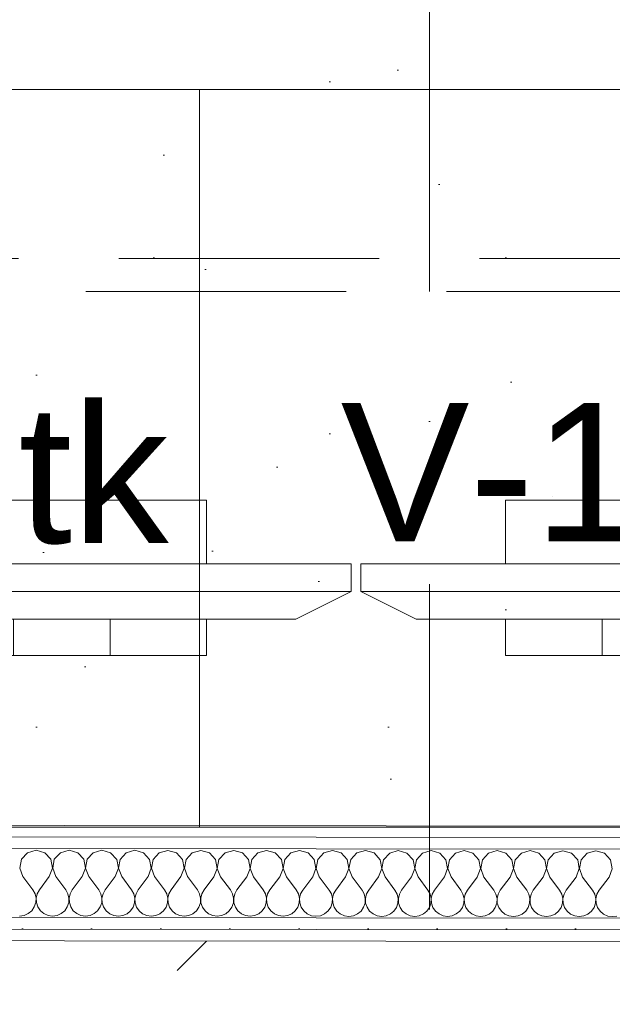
# Model space of a CAD drawing. Header units: millimetres. Extents: x -2532 to 181134, y -4151 to 53885.
# Tile 159 of 165: x 30147 to 30790, y 4118 to 5186. Entities that reach past the tile are written whole.
import ezdxf
from ezdxf.enums import TextEntityAlignment as Align

# ---------------------------------------------------------------- set-up
doc = ezdxf.new("R2010")
doc.units = ezdxf.units.MM
doc.header["$MEASUREMENT"] = 0
for name, pattern in [('Dot & Dashed', [670.277762, 352.777767, -176.388884, 0, -141.111112]), ('Hidden Line', [391.222223, 282.222223, -109]), ('Wipeout_Contour', [1000, 0, -1000])]:
    doc.linetypes.add(name, pattern=pattern)
for name, color, linetype in [('AR - Mööbel', 7, 'Continuous'), ('AR - Teljed', 7, 'Continuous'), ('New_AR - Seinad SS.ol', 7, 'Continuous'), ('New_SA - ripplaed', 7, 'Continuous'), ('SA - tähistused - valgustus', 7, 'Continuous'), ('SA - valgustid', 7, 'Continuous'), ('Tsoonid - Neto', 7, 'Continuous')]:
    doc.layers.add(name, color=color, linetype=linetype)
for name, color, linetype, lineweight in [('AR - Mööbel_Pen_No__4', 8, 'Continuous', 13), ('AR - Teljed_Pen_No__4', 8, 'Continuous', 13), ('ARCHICAD Zone Stamps_Pen_No__6', 7, 'Continuous', 5), ('New_AR - Seinad SS.ol_Pen_No__207', 5, 'Continuous', 13), ('New_SA - ripplaed_Pen_No__207', 5, 'Continuous', 9), ('SA - tähistused - valgustus_Pen_No__105', 30, 'Continuous', 5), ('SA - valgustid_Pen_No__105', 30, 'Continuous', 5)]:
    doc.layers.add(name, color=color, linetype=linetype, lineweight=lineweight)
doc.styles.add('GENERATED_STYLE_1', font='txt')
doc.styles.add('GENERATED_STYLE_2', font='txt')
doc.styles.add('GENERATED_STYLE_3', font='txt')
doc.dimstyles.new('GENERATED_STYLE__2', dxfattribs={"dimtxt": 150, "dimasz": 76, "dimexe": 0.18, "dimexo": 0.0625, "dimgap": 0.09, "dimtad": 1, "dimtih": 1, "dimtoh": 1, "dimdec": 0, "dimzin": 0, "dimdsep": 46, "dimtxsty": 'GENERATED_STYLE_3', "dimblk": 'ARROWHEAD_2', "dimblk1": 'ARROWHEAD_2', "dimblk2": 'ARROWHEAD_2', "dimcen": 0.09, "dimse1": 1, "dimse2": 1, "dimclrd": 256, "dimclre": 256, "dimclrt": 256, "dimadec": 0, "dimazin": 0, "dimtfac": 1, "dimtdec": 4, "dimtmove": 0, "dimatfit": 3, "dimfxl": 0, "dimtolj": 1, "dimtzin": 0, "dimarcsym": 0})
doc.dimstyles.new('GENERATED_STYLE__3', dxfattribs={"dimtxt": 150, "dimasz": 76, "dimexe": 0.18, "dimexo": 0.0625, "dimgap": 0.09, "dimtad": 1, "dimdec": 0, "dimzin": 0, "dimdsep": 46, "dimtxsty": 'GENERATED_STYLE_3', "dimblk": 'ARROWHEAD_2', "dimblk1": 'ARROWHEAD_2', "dimblk2": 'ARROWHEAD_2', "dimcen": 0.09, "dimse1": 1, "dimse2": 1, "dimclrd": 256, "dimclre": 256, "dimclrt": 256, "dimadec": 0, "dimazin": 0, "dimtfac": 1, "dimtdec": 4, "dimtmove": 2, "dimatfit": 3, "dimfxl": 0, "dimtolj": 1, "dimtzin": 0, "dimarcsym": 0})
pattern_1 = [(0, (0, 0), (0, 75), [0, -75])]

# ---------------------------------------------------------------- blocks, each defined once
blk = doc.blocks.new('Turvatöötaja_139_47_1', base_point=(32889.1, 5824.3))
at = {"layer": 'ARCHICAD Zone Stamps_Pen_No__6', "insert": (29580.9, 5522.4), "char_height": 200, "attachment_point": 1, "style": 'GENERATED_STYLE_1'}
blk.add_mtext('\\A1;{\\pql;\\pt0,600;\\fArial Baltic|b0|i0|c186|p34;9,8\\fArial Baltic|b0|i0|c186|p34;\\A1{\\H.66x;\\S^  ;}\\fArial Baltic|b0|i0|c186|p34;\\fArial Baltic|b0|i0|c186|p34;\\A1{\\H.66x;\\S^  ;}}', dxfattribs=at)
at = {"layer": 'ARCHICAD Zone Stamps_Pen_No__6'}
for tag, style, p in [('DUMMY_849', 'GENERATED_STYLE_1', (31093.1, 6196.7)), ('ROOM_NAME', 'GENERATED_STYLE_1', (29580.9, 6151)), ('DUMMY_850', 'GENERATED_STYLE_2', (30036.2, 5882.4)), ('ROOM_NUMBER', 'GENERATED_STYLE_2', (29580.9, 5836.7)), ('DUMMY_851', 'GENERATED_STYLE_1', (29580.9, 5568.1))]:
    blk.add_attdef(tag, text='', height=200, dxfattribs=dict(at, style=style)).set_placement(p, align=Align.TOP_LEFT)
blk = doc.blocks.new('Slab_30_1', base_point=(29845.2, 1165.7))
at = {"layer": 'New_SA - ripplaed_Pen_No__207', "linetype": 'Continuous'}
h = blk.add_hatch(dxfattribs=at)
h.set_pattern_fill('Dot___Dashed_hõre_0001', color=256, style=0, pattern_type=2)
h.set_pattern_definition([(45, (0, 0), (-707.107, 707.107), [750, -250, 0, -250]), (45, (88.4, 795.5), (-707.107, 707.107), [750, -250, 0, -250])])
h.paths.add_polyline_path([(29845.2, 1165.7), (31938.8, 1166.3), (31938.8, 4185.3), (29846.8, 4187.4)])
at = {"layer": 'New_SA - ripplaed_Pen_No__207', "linetype": 'Continuous', "flags": 128}
blk.add_lwpolyline([(29845.2, 1165.7), (31938.8, 1166.3), (31938.8, 4185.3), (29846.8, 4187.4)], close=True, dxfattribs=at)
blk = doc.blocks.new('Slab_59_1', base_point=(31938.9, 4310.3))
at = {"layer": 'New_SA - ripplaed_Pen_No__207', "linetype": 'Continuous'}
h = blk.add_hatch(dxfattribs=at)
h.set_pattern_fill('Carpet_0001', color=256, style=0, pattern_type=2)
h.set_pattern_definition([(45, (0, 600), (-190.9188, 190.9188), [0, -180, 0, -270]), (110, (600, 600), (253.717, 92.3454), [0, -132, 0, -228])])
h.paths.add_polyline_path([(31938.9, 4310.3), (31939, 7675.3), (31146.3, 7675.3), (31147.6, 7230.3), (28849.3, 7225.2), (28841.3, 6425.2), (28671.3, 6424.9), (28650.1, 4312.4), (29846.9, 4312.4)])
at = {"layer": 'New_SA - ripplaed_Pen_No__207', "linetype": 'Continuous', "flags": 128}
blk.add_lwpolyline([(31938.9, 4310.3), (31939, 7675.3), (31146.3, 7675.3), (31147.6, 7230.3), (28849.3, 7225.2), (28841.3, 6425.2), (28671.3, 6424.9), (28650.1, 4312.4), (29846.9, 4312.4)], close=True, dxfattribs=at)
blk = doc.blocks.new('*X736')
at = {"layer": 'New_AR - Seinad SS.ol_Pen_No__207', "linetype": 'Continuous'}
for p, q in [((30155.5, 4282.6), (30148.9, 4275.4)), ((30164.9, 4285.3), (30155.5, 4282.6)), ((30174.3, 4282.6), (30164.9, 4285.3)), ((30180.9, 4275.4), (30174.3, 4282.6)), ((30191.2, 4282.6), (30184.6, 4275.4)), ((30200.6, 4285.2), (30191.2, 4282.6)), ((30210, 4282.6), (30200.6, 4285.2)), ((30216.6, 4275.4), (30210, 4282.6)), ((30226.9, 4282.6), (30220.3, 4275.4)), ((30236.3, 4285.2), (30226.9, 4282.6)), ((30245.7, 4282.5), (30236.3, 4285.2)), ((30252.3, 4275.3), (30245.7, 4282.5)), ((30262.6, 4282.5), (30256.1, 4275.3)), ((30272, 4285.2), (30262.6, 4282.5)), ((30281.4, 4282.5), (30272, 4285.2)), ((30288, 4275.3), (30281.4, 4282.5)), ((30298.4, 4282.5), (30291.8, 4275.3)), ((30307.7, 4285.1), (30298.4, 4282.5)), ((30317.1, 4282.5), (30307.7, 4285.1)), ((30323.7, 4275.3), (30317.1, 4282.5)), ((30334.1, 4282.5), (30327.5, 4275.3)), ((30343.5, 4285.1), (30334.1, 4282.5)), ((30352.8, 4282.4), (30343.5, 4285.1)), ((30359.4, 4275.2), (30352.8, 4282.4)), ((30369.8, 4282.4), (30363.2, 4275.2)), ((30379.2, 4285.1), (30369.8, 4282.4)), ((30388.6, 4282.4), (30379.2, 4285.1)), ((30395.1, 4275.2), (30388.6, 4282.4)), ((30405.5, 4282.4), (30398.9, 4275.2)), ((30414.9, 4285), (30405.5, 4282.4)), ((30424.3, 4282.4), (30414.9, 4285)), ((30430.9, 4275.2), (30424.3, 4282.4)), ((30441.2, 4282.3), (30434.6, 4275.2)), ((30450.6, 4285), (30441.2, 4282.3)), ((30460, 4282.3), (30450.6, 4285)), ((30466.6, 4275.1), (30460, 4282.3)), ((30476.9, 4282.3), (30470.3, 4275.1)), ((30486.3, 4285), (30476.9, 4282.3)), ((30495.7, 4282.3), (30486.3, 4285)), ((30502.3, 4275.1), (30495.7, 4282.3)), ((30512.6, 4282.3), (30506.1, 4275.1)), ((30522, 4284.9), (30512.6, 4282.3)), ((30531.4, 4282.3), (30522, 4284.9)), ((30538, 4275), (30531.4, 4282.3)), ((30548.4, 4282.2), (30541.8, 4275)), ((30557.7, 4284.9), (30548.4, 4282.2)), ((30567.1, 4282.2), (30557.7, 4284.9)), ((30573.7, 4275), (30567.1, 4282.2)), ((30584.1, 4282.2), (30577.5, 4275)), ((30593.5, 4284.9), (30584.1, 4282.2)), ((30602.8, 4282.2), (30593.5, 4284.9)), ((30609.4, 4275), (30602.8, 4282.2)), ((30619.8, 4282.2), (30613.2, 4275)), ((30629.2, 4284.8), (30619.8, 4282.2)), ((30638.6, 4282.2), (30629.2, 4284.8)), ((30645.1, 4274.9), (30638.6, 4282.2)), ((30655.5, 4282.1), (30648.9, 4274.9)), ((30664.9, 4284.8), (30655.5, 4282.1)), ((30674.3, 4282.1), (30664.9, 4284.8)), ((30680.9, 4274.9), (30674.3, 4282.1)), ((30691.2, 4282.1), (30684.6, 4274.9)), ((30700.6, 4284.8), (30691.2, 4282.1)), ((30710, 4282.1), (30700.6, 4284.8)), ((30716.6, 4274.9), (30710, 4282.1)), ((30726.9, 4282.1), (30720.3, 4274.9)), ((30736.3, 4284.7), (30726.9, 4282.1)), ((30745.7, 4282.1), (30736.3, 4284.7)), ((30752.3, 4274.8), (30745.7, 4282.1)), ((30762.6, 4282), (30756.1, 4274.8)), ((30772, 4284.7), (30762.6, 4282)), ((30781.4, 4282), (30772, 4284.7)), ((30788, 4274.8), (30781.4, 4282)), ((30148.9, 4275.4), (30147.1, 4265.8)), ((30182.7, 4265.8), (30180.9, 4275.4)), ((30184.6, 4275.4), (30182.8, 4265.8)), ((30218.4, 4265.8), (30216.6, 4275.4)), ((30220.3, 4275.4), (30218.5, 4265.8)), ((30254.1, 4265.7), (30252.3, 4275.3)), ((30256.1, 4275.3), (30254.2, 4265.7)), ((30289.8, 4265.7), (30288, 4275.3)), ((30291.8, 4275.3), (30289.9, 4265.7)), ((30325.5, 4265.7), (30323.7, 4275.3)), ((30327.5, 4275.3), (30325.7, 4265.7)), ((30361.2, 4265.6), (30359.4, 4275.2)), ((30363.2, 4275.2), (30361.4, 4265.6)), ((30396.9, 4265.6), (30395.1, 4275.2)), ((30398.9, 4275.2), (30397.1, 4265.6)), ((30432.7, 4265.6), (30430.9, 4275.2)), ((30434.6, 4275.2), (30432.8, 4265.6)), ((30468.4, 4265.5), (30466.6, 4275.1)), ((30470.3, 4275.1), (30468.5, 4265.5)), ((30504.1, 4265.5), (30502.3, 4275.1)), ((30506.1, 4275.1), (30504.2, 4265.5)), ((30539.8, 4265.5), (30538, 4275)), ((30541.8, 4275), (30539.9, 4265.5)), ((30575.5, 4265.4), (30573.7, 4275)), ((30577.5, 4275), (30575.7, 4265.4)), ((30611.2, 4265.4), (30609.4, 4275)), ((30613.2, 4275), (30611.4, 4265.4)), ((30646.9, 4265.4), (30645.1, 4274.9)), ((30648.9, 4274.9), (30647.1, 4265.4)), ((30682.7, 4265.3), (30680.9, 4274.9)), ((30684.6, 4274.9), (30682.8, 4265.3)), ((30718.4, 4265.3), (30716.6, 4274.9)), ((30720.3, 4274.9), (30718.5, 4265.3)), ((30754.1, 4265.3), (30752.3, 4274.8)), ((30756.1, 4274.8), (30754.2, 4265.3)), ((30789.8, 4265.2), (30788, 4274.8)), ((30147.1, 4265.8), (30150.6, 4256.7)), ((30179.1, 4256.7), (30182.7, 4265.8)), ((30182.8, 4265.8), (30186.3, 4256.7)), ((30214.9, 4256.7), (30218.4, 4265.8)), ((30218.5, 4265.8), (30222, 4256.7)), ((30250.6, 4256.6), (30254.1, 4265.7)), ((30254.2, 4265.7), (30257.7, 4256.6)), ((30286.3, 4256.6), (30289.8, 4265.7)), ((30289.9, 4265.7), (30293.4, 4256.6)), ((30322, 4256.6), (30325.5, 4265.7)), ((30325.7, 4265.7), (30329.1, 4256.6)), ((30357.7, 4256.5), (30361.2, 4265.6)), ((30361.4, 4265.6), (30364.9, 4256.5)), ((30393.4, 4256.5), (30396.9, 4265.6)), ((30397.1, 4265.6), (30400.6, 4256.5)), ((30429.1, 4256.5), (30432.7, 4265.6)), ((30432.8, 4265.6), (30436.3, 4256.4)), ((30464.9, 4256.4), (30468.4, 4265.5)), ((30468.5, 4265.5), (30472, 4256.4)), ((30500.6, 4256.4), (30504.1, 4265.5)), ((30504.2, 4265.5), (30507.7, 4256.4)), ((30536.3, 4256.4), (30539.8, 4265.5)), ((30539.9, 4265.5), (30543.4, 4256.3)), ((30572, 4256.3), (30575.5, 4265.4)), ((30575.7, 4265.4), (30579.1, 4256.3)), ((30607.7, 4256.3), (30611.2, 4265.4)), ((30611.4, 4265.4), (30614.9, 4256.3)), ((30643.4, 4256.2), (30646.9, 4265.4)), ((30647.1, 4265.4), (30650.6, 4256.2)), ((30679.1, 4256.2), (30682.7, 4265.3)), ((30682.8, 4265.3), (30686.3, 4256.2)), ((30714.9, 4256.2), (30718.4, 4265.3)), ((30718.5, 4265.3), (30722, 4256.2)), ((30750.6, 4256.1), (30754.1, 4265.3)), ((30754.2, 4265.3), (30757.7, 4256.1)), ((30786.3, 4256.1), (30789.8, 4265.2)), ((30150.6, 4256.7), (30161.3, 4242.4)), ((30179.1, 4256.7), (30168.4, 4242.4)), ((30186.3, 4256.7), (30197, 4242.4)), ((30214.9, 4256.7), (30204.1, 4242.4)), ((30222, 4256.7), (30232.7, 4242.4)), ((30250.6, 4256.6), (30239.8, 4242.4)), ((30257.7, 4256.6), (30268.4, 4242.3)), ((30286.3, 4256.6), (30275.6, 4242.3)), ((30293.4, 4256.6), (30304.1, 4242.3)), ((30322, 4256.6), (30311.3, 4242.3)), ((30329.1, 4256.6), (30339.8, 4242.3)), ((30357.7, 4256.5), (30347, 4242.2)), ((30364.9, 4256.5), (30375.6, 4242.2)), ((30393.4, 4256.5), (30382.7, 4242.2)), ((30400.6, 4256.5), (30411.3, 4242.2)), ((30429.1, 4256.5), (30418.4, 4242.2)), ((30436.3, 4256.4), (30447, 4242.2)), ((30464.9, 4256.4), (30454.1, 4242.1)), ((30472, 4256.4), (30482.7, 4242.1)), ((30500.6, 4256.4), (30489.8, 4242.1)), ((30507.7, 4256.4), (30518.4, 4242.1)), ((30536.3, 4256.4), (30525.6, 4242.1)), ((30543.4, 4256.3), (30554.1, 4242)), ((30572, 4256.3), (30561.3, 4242)), ((30579.1, 4256.3), (30589.8, 4242)), ((30607.7, 4256.3), (30597, 4242)), ((30614.9, 4256.3), (30625.6, 4242)), ((30643.4, 4256.2), (30632.7, 4242)), ((30650.6, 4256.2), (30661.3, 4241.9)), ((30679.1, 4256.2), (30668.4, 4241.9)), ((30686.3, 4256.2), (30697, 4241.9)), ((30714.9, 4256.2), (30704.1, 4241.9)), ((30722, 4256.2), (30732.7, 4241.9)), ((30750.6, 4256.1), (30739.8, 4241.9)), ((30757.7, 4256.1), (30768.4, 4241.8)), ((30786.3, 4256.1), (30775.6, 4241.8)), ((30163.7, 4238.1), (30161.3, 4242.4)), ((30168.4, 4242.4), (30166, 4238.1)), ((30199.4, 4238.1), (30197, 4242.4)), ((30204.1, 4242.4), (30201.7, 4238.1)), ((30235.1, 4238), (30232.7, 4242.4)), ((30239.8, 4242.4), (30237.5, 4238)), ((30270.8, 4238), (30268.4, 4242.3)), ((30275.6, 4242.3), (30273.2, 4238)), ((30306.5, 4238), (30304.1, 4242.3)), ((30311.3, 4242.3), (30308.9, 4238)), ((30342.2, 4237.9), (30339.8, 4242.3)), ((30347, 4242.2), (30344.6, 4237.9)), ((30377.9, 4237.9), (30375.6, 4242.2)), ((30382.7, 4242.2), (30380.3, 4237.9)), ((30413.7, 4237.9), (30411.3, 4242.2)), ((30418.4, 4242.2), (30416, 4237.9)), ((30449.4, 4237.8), (30447, 4242.2)), ((30454.1, 4242.1), (30451.7, 4237.8)), ((30485.1, 4237.8), (30482.7, 4242.1)), ((30489.8, 4242.1), (30487.5, 4237.8)), ((30520.8, 4237.8), (30518.4, 4242.1)), ((30525.6, 4242.1), (30523.2, 4237.8)), ((30556.5, 4237.7), (30554.1, 4242)), ((30561.3, 4242), (30558.9, 4237.7)), ((30592.2, 4237.7), (30589.8, 4242)), ((30597, 4242), (30594.6, 4237.7)), ((30627.9, 4237.7), (30625.6, 4242)), ((30632.7, 4242), (30630.3, 4237.7)), ((30663.7, 4237.6), (30661.3, 4241.9)), ((30668.4, 4241.9), (30666, 4237.6)), ((30699.4, 4237.6), (30697, 4241.9)), ((30704.1, 4241.9), (30701.7, 4237.6)), ((30735.1, 4237.6), (30732.7, 4241.9)), ((30739.8, 4241.9), (30737.5, 4237.6)), ((30770.8, 4237.5), (30768.4, 4241.8)), ((30775.6, 4241.8), (30773.2, 4237.5)), ((30164.8, 4233.3), (30163.7, 4238.1)), ((30164.5, 4228.4), (30164.8, 4233.3)), ((30166, 4238.1), (30164.9, 4233.3)), ((30164.9, 4233.3), (30165.1, 4228.4)), ((30200.5, 4233.3), (30199.4, 4238.1)), ((30200.2, 4228.4), (30200.5, 4233.3)), ((30201.7, 4238.1), (30200.6, 4233.3)), ((30200.6, 4233.3), (30200.9, 4228.4)), ((30236.2, 4233.2), (30235.1, 4238)), ((30236, 4228.3), (30236.2, 4233.2)), ((30237.5, 4238), (30236.3, 4233.2)), ((30236.3, 4233.2), (30236.6, 4228.3)), ((30271.9, 4233.2), (30270.8, 4238)), ((30271.7, 4228.3), (30271.9, 4233.2)), ((30273.2, 4238), (30272.1, 4233.2)), ((30272.1, 4233.2), (30272.3, 4228.3)), ((30307.6, 4233.2), (30306.5, 4238)), ((30307.4, 4228.3), (30307.6, 4233.2)), ((30308.9, 4238), (30307.8, 4233.2)), ((30307.8, 4233.2), (30308, 4228.3)), ((30343.3, 4233.1), (30342.2, 4237.9)), ((30343.1, 4228.2), (30343.3, 4233.1)), ((30344.6, 4237.9), (30343.5, 4233.1)), ((30343.5, 4233.1), (30343.7, 4228.2)), ((30379.1, 4233.1), (30377.9, 4237.9)), ((30378.8, 4228.2), (30379.1, 4233.1)), ((30380.3, 4237.9), (30379.2, 4233.1)), ((30379.2, 4233.1), (30379.4, 4228.2)), ((30414.8, 4233.1), (30413.7, 4237.9)), ((30414.5, 4228.2), (30414.8, 4233.1)), ((30416, 4237.9), (30414.9, 4233.1)), ((30414.9, 4233.1), (30415.1, 4228.2)), ((30450.5, 4233), (30449.4, 4237.8)), ((30450.2, 4228.1), (30450.5, 4233)), ((30451.7, 4237.8), (30450.6, 4233)), ((30450.6, 4233), (30450.9, 4228.1)), ((30486.2, 4233), (30485.1, 4237.8)), ((30486, 4228.1), (30486.2, 4233)), ((30487.5, 4237.8), (30486.3, 4233)), ((30486.3, 4233), (30486.6, 4228.1)), ((30521.9, 4233), (30520.8, 4237.8)), ((30521.7, 4228), (30521.9, 4233)), ((30523.2, 4237.8), (30522.1, 4233)), ((30522.1, 4233), (30522.3, 4228)), ((30557.6, 4232.9), (30556.5, 4237.7)), ((30557.4, 4228), (30557.6, 4232.9)), ((30558.9, 4237.7), (30557.8, 4232.9)), ((30557.8, 4232.9), (30558, 4228)), ((30593.3, 4232.9), (30592.2, 4237.7)), ((30593.1, 4228), (30593.3, 4232.9)), ((30594.6, 4237.7), (30593.5, 4232.9)), ((30593.5, 4232.9), (30593.7, 4228)), ((30629.1, 4232.9), (30627.9, 4237.7)), ((30628.8, 4227.9), (30629.1, 4232.9)), ((30630.3, 4237.7), (30629.2, 4232.9)), ((30629.2, 4232.9), (30629.4, 4227.9)), ((30664.8, 4232.8), (30663.7, 4237.6)), ((30664.5, 4227.9), (30664.8, 4232.8)), ((30666, 4237.6), (30664.9, 4232.8)), ((30664.9, 4232.8), (30665.1, 4227.9)), ((30700.5, 4232.8), (30699.4, 4237.6)), ((30700.2, 4227.9), (30700.5, 4232.8)), ((30701.7, 4237.6), (30700.6, 4232.8)), ((30700.6, 4232.8), (30700.9, 4227.9)), ((30736.2, 4232.8), (30735.1, 4237.6)), ((30736, 4227.8), (30736.2, 4232.8)), ((30737.5, 4237.6), (30736.3, 4232.8)), ((30736.3, 4232.8), (30736.6, 4227.8)), ((30771.9, 4232.7), (30770.8, 4237.5)), ((30771.7, 4227.8), (30771.9, 4232.7)), ((30773.2, 4237.5), (30772.1, 4232.7)), ((30772.1, 4232.7), (30772.3, 4227.8)), ((30156.4, 4216.5), (30160.2, 4219.7)), ((30160.2, 4219.7), (30162.9, 4223.7)), ((30162.9, 4223.7), (30164.5, 4228.4)), ((30165.1, 4228.4), (30166.7, 4223.7)), ((30166.7, 4223.7), (30169.5, 4219.7)), ((30169.5, 4219.7), (30173.3, 4216.5)), ((30192.1, 4216.5), (30195.9, 4219.6)), ((30195.9, 4219.6), (30198.7, 4223.7)), ((30198.7, 4223.7), (30200.2, 4228.4)), ((30200.9, 4228.4), (30202.4, 4223.7)), ((30202.4, 4223.7), (30205.2, 4219.6)), ((30205.2, 4219.6), (30209, 4216.5)), ((30227.8, 4216.5), (30231.6, 4219.6)), ((30231.6, 4219.6), (30234.4, 4223.7)), ((30234.4, 4223.7), (30236, 4228.3)), ((30236.6, 4228.3), (30238.1, 4223.7)), ((30238.1, 4223.7), (30240.9, 4219.6)), ((30240.9, 4219.6), (30244.7, 4216.4)), ((30263.5, 4216.4), (30267.3, 4219.6)), ((30267.3, 4219.6), (30270.1, 4223.6)), ((30270.1, 4223.6), (30271.7, 4228.3)), ((30272.3, 4228.3), (30273.9, 4223.6)), ((30273.9, 4223.6), (30276.6, 4219.6)), ((30276.6, 4219.6), (30280.4, 4216.4)), ((30299.2, 4216.4), (30303, 4219.5)), ((30303, 4219.5), (30305.8, 4223.6)), ((30305.8, 4223.6), (30307.4, 4228.3)), ((30308, 4228.3), (30309.6, 4223.6)), ((30309.6, 4223.6), (30312.4, 4219.5)), ((30312.4, 4219.5), (30316.1, 4216.4)), ((30334.9, 4216.4), (30338.7, 4219.5)), ((30338.7, 4219.5), (30341.5, 4223.6)), ((30341.5, 4223.6), (30343.1, 4228.2)), ((30343.7, 4228.2), (30345.3, 4223.6)), ((30345.3, 4223.6), (30348.1, 4219.5)), ((30348.1, 4219.5), (30351.9, 4216.3)), ((30370.6, 4216.3), (30374.4, 4219.5)), ((30374.4, 4219.5), (30377.2, 4223.5)), ((30377.2, 4223.5), (30378.8, 4228.2)), ((30379.4, 4228.2), (30381, 4223.5)), ((30381, 4223.5), (30383.8, 4219.5)), ((30383.8, 4219.5), (30387.6, 4216.3)), ((30406.4, 4216.3), (30410.2, 4219.4)), ((30410.2, 4219.4), (30412.9, 4223.5)), ((30412.9, 4223.5), (30414.5, 4228.2)), ((30415.1, 4228.2), (30416.7, 4223.5)), ((30416.7, 4223.5), (30419.5, 4219.4)), ((30419.5, 4219.4), (30423.3, 4216.3)), ((30442.1, 4216.3), (30445.9, 4219.4)), ((30445.9, 4219.4), (30448.7, 4223.5)), ((30448.7, 4223.5), (30450.2, 4228.1)), ((30450.9, 4228.1), (30452.4, 4223.4)), ((30452.4, 4223.4), (30455.2, 4219.4)), ((30455.2, 4219.4), (30459, 4216.2)), ((30477.8, 4216.2), (30481.6, 4219.4)), ((30481.6, 4219.4), (30484.4, 4223.4)), ((30484.4, 4223.4), (30486, 4228.1)), ((30486.6, 4228.1), (30488.1, 4223.4)), ((30488.1, 4223.4), (30490.9, 4219.3)), ((30490.9, 4219.3), (30494.7, 4216.2)), ((30513.5, 4216.2), (30517.3, 4219.3)), ((30517.3, 4219.3), (30520.1, 4223.4)), ((30520.1, 4223.4), (30521.7, 4228)), ((30522.3, 4228), (30523.9, 4223.4)), ((30523.9, 4223.4), (30526.6, 4219.3)), ((30526.6, 4219.3), (30530.4, 4216.2)), ((30549.2, 4216.1), (30553, 4219.3)), ((30553, 4219.3), (30555.8, 4223.3)), ((30555.8, 4223.3), (30557.4, 4228)), ((30558, 4228), (30559.6, 4223.3)), ((30559.6, 4223.3), (30562.4, 4219.3)), ((30562.4, 4219.3), (30566.1, 4216.1)), ((30584.9, 4216.1), (30588.7, 4219.3)), ((30588.7, 4219.3), (30591.5, 4223.3)), ((30591.5, 4223.3), (30593.1, 4228)), ((30593.7, 4228), (30595.3, 4223.3)), ((30595.3, 4223.3), (30598.1, 4219.2)), ((30598.1, 4219.2), (30601.9, 4216.1)), ((30620.6, 4216.1), (30624.4, 4219.2)), ((30624.4, 4219.2), (30627.2, 4223.3)), ((30627.2, 4223.3), (30628.8, 4227.9)), ((30629.4, 4227.9), (30631, 4223.3)), ((30631, 4223.3), (30633.8, 4219.2)), ((30633.8, 4219.2), (30637.6, 4216.1)), ((30656.4, 4216), (30660.2, 4219.2)), ((30660.2, 4219.2), (30662.9, 4223.2)), ((30662.9, 4223.2), (30664.5, 4227.9)), ((30665.1, 4227.9), (30666.7, 4223.2)), ((30666.7, 4223.2), (30669.5, 4219.2)), ((30669.5, 4219.2), (30673.3, 4216)), ((30692.1, 4216), (30695.9, 4219.1)), ((30695.9, 4219.1), (30698.7, 4223.2)), ((30698.7, 4223.2), (30700.2, 4227.9)), ((30700.9, 4227.9), (30702.4, 4223.2)), ((30702.4, 4223.2), (30705.2, 4219.1)), ((30705.2, 4219.1), (30709, 4216)), ((30727.8, 4216), (30731.6, 4219.1)), ((30731.6, 4219.1), (30734.4, 4223.2)), ((30734.4, 4223.2), (30736, 4227.8)), ((30736.6, 4227.8), (30738.1, 4223.2)), ((30738.1, 4223.2), (30740.9, 4219.1)), ((30740.9, 4219.1), (30744.7, 4216)), ((30763.5, 4215.9), (30767.3, 4219.1)), ((30767.3, 4219.1), (30770.1, 4223.1)), ((30770.1, 4223.1), (30771.7, 4227.8)), ((30772.3, 4227.8), (30773.9, 4223.1)), ((30773.9, 4223.1), (30776.6, 4219.1)), ((30776.6, 4219.1), (30780.4, 4215.9)), ((30147, 4213.9), (30151.8, 4214.5)), ((30151.8, 4214.5), (30156.4, 4216.5)), ((30173.3, 4216.5), (30177.8, 4214.5)), ((30177.8, 4214.5), (30182.7, 4213.8)), ((30182.7, 4213.8), (30187.6, 4214.5)), ((30187.6, 4214.5), (30192.1, 4216.5)), ((30209, 4216.5), (30213.5, 4214.5)), ((30213.5, 4214.5), (30218.4, 4213.8)), ((30218.4, 4213.8), (30223.3, 4214.5)), ((30223.3, 4214.5), (30227.8, 4216.5)), ((30244.7, 4216.4), (30249.2, 4214.5)), ((30249.2, 4214.5), (30254.1, 4213.8)), ((30254.1, 4213.8), (30259, 4214.4)), ((30259, 4214.4), (30263.5, 4216.4)), ((30280.4, 4216.4), (30284.9, 4214.4)), ((30284.9, 4214.4), (30289.8, 4213.7)), ((30289.8, 4213.7), (30294.7, 4214.4)), ((30294.7, 4214.4), (30299.2, 4216.4)), ((30316.1, 4216.4), (30320.7, 4214.4)), ((30320.7, 4214.4), (30325.5, 4213.7)), ((30325.5, 4213.7), (30330.4, 4214.4)), ((30330.4, 4214.4), (30334.9, 4216.4)), ((30351.9, 4216.3), (30356.4, 4214.3)), ((30356.4, 4214.3), (30361.2, 4213.7)), ((30361.2, 4213.7), (30366.1, 4214.3)), ((30366.1, 4214.3), (30370.6, 4216.3)), ((30387.6, 4216.3), (30392.1, 4214.3)), ((30392.1, 4214.3), (30397, 4213.6)), ((30397, 4213.6), (30401.8, 4214.3)), ((30401.8, 4214.3), (30406.4, 4216.3)), ((30423.3, 4216.3), (30427.8, 4214.3)), ((30427.8, 4214.3), (30432.7, 4213.6)), ((30432.7, 4213.6), (30437.6, 4214.3)), ((30437.6, 4214.3), (30442.1, 4216.3)), ((30459, 4216.2), (30463.5, 4214.2)), ((30463.5, 4214.2), (30468.4, 4213.6)), ((30468.4, 4213.6), (30473.3, 4214.2)), ((30473.3, 4214.2), (30477.8, 4216.2)), ((30494.7, 4216.2), (30499.2, 4214.2)), ((30499.2, 4214.2), (30504.1, 4213.5)), ((30504.1, 4213.5), (30509, 4214.2)), ((30509, 4214.2), (30513.5, 4216.2)), ((30530.4, 4216.2), (30534.9, 4214.2)), ((30534.9, 4214.2), (30539.8, 4213.5)), ((30539.8, 4213.5), (30544.7, 4214.2)), ((30544.7, 4214.2), (30549.2, 4216.1)), ((30566.1, 4216.1), (30570.7, 4214.1)), ((30570.7, 4214.1), (30575.5, 4213.5)), ((30575.5, 4213.5), (30580.4, 4214.1)), ((30580.4, 4214.1), (30584.9, 4216.1)), ((30601.9, 4216.1), (30606.4, 4214.1)), ((30606.4, 4214.1), (30611.2, 4213.4)), ((30611.2, 4213.4), (30616.1, 4214.1)), ((30616.1, 4214.1), (30620.6, 4216.1)), ((30637.6, 4216.1), (30642.1, 4214.1)), ((30642.1, 4214.1), (30647, 4213.4)), ((30647, 4213.4), (30651.8, 4214.1)), ((30651.8, 4214.1), (30656.4, 4216)), ((30673.3, 4216), (30677.8, 4214)), ((30677.8, 4214), (30682.7, 4213.4)), ((30682.7, 4213.4), (30687.6, 4214)), ((30687.6, 4214), (30692.1, 4216)), ((30709, 4216), (30713.5, 4214)), ((30713.5, 4214), (30718.4, 4213.3)), ((30718.4, 4213.3), (30723.3, 4214)), ((30723.3, 4214), (30727.8, 4216)), ((30744.7, 4216), (30749.2, 4214)), ((30749.2, 4214), (30754.1, 4213.3)), ((30754.1, 4213.3), (30759, 4214)), ((30759, 4214), (30763.5, 4215.9)), ((30780.4, 4215.9), (30784.9, 4213.9)), ((30784.9, 4213.9), (30789.8, 4213.2)), ((30789.8, 4213.2), (30794.7, 4213.9))]:
    blk.add_line(p, q, dxfattribs=at)
blk = doc.blocks.new('Wall_168_1', base_point=(29846.9, 4312.4))
at = {"linetype": 'Wipeout_Contour', "ltscale": 124766.846408}
blk.add_wipeout([(31938.8, 4310.3), (29846.9, 4312.4), (29846.9, 4299.9), (31938.8, 4297.8)], dxfattribs=at).dxf.layer = 'New_AR - Seinad SS.ol'
at = {"layer": 'New_AR - Seinad SS.ol_Pen_No__207', "linetype": 'Continuous'}
h = blk.add_hatch(dxfattribs=at)
h.set_pattern_fill('Gypsum_0001', color=256, style=0, pattern_type=2)
h.set_pattern_definition(pattern_1)
h.paths.add_polyline_path([(31938.8, 4310.3), (29846.9, 4312.4), (29846.9, 4299.9), (31938.8, 4297.8)])
at = {"layer": 'New_AR - Seinad SS.ol_Pen_No__207', "linetype": 'Continuous', "flags": 128}
blk.add_lwpolyline([(31938.8, 4310.3), (29846.9, 4312.4)], dxfattribs=at)
at = {"linetype": 'Wipeout_Contour', "ltscale": 124759.899455}
blk.add_wipeout([(31938.8, 4297.8), (29846.9, 4299.9), (29846.9, 4287.4), (31938.8, 4285.3)], dxfattribs=at).dxf.layer = 'New_AR - Seinad SS.ol'
at = {"layer": 'New_AR - Seinad SS.ol_Pen_No__207', "linetype": 'Continuous'}
h = blk.add_hatch(dxfattribs=at)
h.set_pattern_fill('Gypsum_0001', color=256, style=0, pattern_type=2)
h.set_pattern_definition(pattern_1)
h.paths.add_polyline_path([(31938.8, 4297.8), (29846.9, 4299.9), (29846.9, 4287.4), (31938.8, 4285.3)])
blk.add_line((31938.8, 4297.8), (29846.9, 4299.9), dxfattribs=at)
at = {"linetype": 'Wipeout_Contour', "ltscale": 124735.824889}
blk.add_wipeout([(31938.8, 4285.3), (29846.9, 4287.4), (29846.8, 4212.4), (31938.7, 4210.3)], dxfattribs=at).dxf.layer = 'New_AR - Seinad SS.ol'
at = {"layer": 'New_AR - Seinad SS.ol_Pen_No__207', "linetype": 'Continuous'}
blk.add_line((31938.8, 4285.3), (29846.9, 4287.4), dxfattribs=at)
at = {"layer": 'New_AR - Seinad SS.ol'}
blk.add_blockref('*X736', (0, 0), dxfattribs=at)
at = {"linetype": 'Wipeout_Contour', "ltscale": 124711.821811}
blk.add_wipeout([(31938.7, 4210.3), (29846.8, 4212.4), (29846.8, 4199.9), (31938.7, 4197.8)], dxfattribs=at).dxf.layer = 'New_AR - Seinad SS.ol'
at = {"layer": 'New_AR - Seinad SS.ol_Pen_No__207', "linetype": 'Continuous'}
h = blk.add_hatch(dxfattribs=at)
h.set_pattern_fill('Gypsum_0001', color=256, style=0, pattern_type=2)
h.set_pattern_definition(pattern_1)
h.paths.add_polyline_path([(31938.7, 4210.3), (29846.8, 4212.4), (29846.8, 4199.9), (31938.7, 4197.8)])
blk.add_line((31938.7, 4210.3), (29846.8, 4212.4), dxfattribs=at)
at = {"linetype": 'Wipeout_Contour', "ltscale": 124705.032335}
blk.add_wipeout([(31938.7, 4197.8), (29846.8, 4199.9), (29846.8, 4187.4), (31938.7, 4185.3)], dxfattribs=at).dxf.layer = 'New_AR - Seinad SS.ol'
at = {"layer": 'New_AR - Seinad SS.ol_Pen_No__207', "linetype": 'Continuous'}
h = blk.add_hatch(dxfattribs=at)
h.set_pattern_fill('Gypsum_0001', color=256, style=0, pattern_type=2)
h.set_pattern_definition(pattern_1)
h.paths.add_polyline_path([(31938.7, 4197.8), (29846.8, 4199.9), (29846.8, 4187.4), (31938.7, 4185.3)])
blk.add_line((31938.7, 4197.8), (29846.8, 4199.9), dxfattribs=at)
at = {"layer": 'New_AR - Seinad SS.ol_Pen_No__207', "linetype": 'Continuous', "flags": 128}
blk.add_lwpolyline([(29846.8, 4187.4), (31938.7, 4185.3)], dxfattribs=at)
blk = doc.blocks.new('Standard grid marker_8')
at = {"layer": 'AR - Teljed_Pen_No__4', "linetype": 'Dot & Dashed'}
blk.add_line((1000, 0), (40415.7, 0), dxfattribs=at)
at = {"layer": 'AR - Teljed_Pen_No__4', "style": 'GENERATED_STYLE_1'}
for tag, p in [('AC_MarkerText_1_0', (-300, 12.2)), ('AC_MarkerText_1_1', (41715.7, 12.2))]:
    blk.add_attdef(tag, text='', height=250, rotation=270, dxfattribs=at).set_placement(p, align=Align.MIDDLE_CENTER)
blk = doc.blocks.new('Office Desk Rect 22')
at = {"layer": 'AR - Mööbel_Pen_No__4', "linetype": 'Continuous'}
for p, q in [((1400, 800), (0, 800)), ((0, 800), (0, 0)), ((1400, 0), (1400, 800)), ((0, 0), (1400, 0))]:
    blk.add_line(p, q, dxfattribs=at)
blk = doc.blocks.new('Monitor (LCD) 22_3')
at = {"layer": 'AR - Mööbel_Pen_No__4', "linetype": 'Continuous'}
for p, q in [((470.8, 168.3), (156.9, 168.3)), ((156.9, 168.3), (156.9, 129.1)), ((261.6, 129.1), (261.6, 168.3)), ((366.2, 129.1), (366.2, 168.3)), ((470.8, 129.1), (470.8, 168.3)), ((0, 99.1), (60, 129.1)), ((60, 129.1), (567.7, 129.1)), ((156.9, 129.1), (470.8, 129.1)), ((627.7, 99.1), (567.7, 129.1)), ((627.7, 99.1), (0, 99.1)), ((0, 99.1), (0, 69.1)), ((627.7, 69.1), (627.7, 99.1)), ((0, 69.1), (627.7, 69.1)), ((470.8, 69.1), (156.9, 69.1)), ((156.9, 69.1), (156.9, 0)), ((470.8, 0), (470.8, 69.1)), ((156.9, 0), (470.8, 0))]:
    blk.add_line(p, q, dxfattribs=at)
blk = doc.blocks.new('Beam_326_1', base_point=(29454.4, 4909))
at = {"layer": 'SA - valgustid_Pen_No__105', "linetype": 'Hidden Line'}
for p, q in [((29472.3, 4926.9), (31319.6, 4926.9)), ((29436.5, 4891.1), (31355.4, 4891.1))]:
    blk.add_line(p, q, dxfattribs=at)
blk = doc.blocks.new('*D2103')
at = {"layer": 'SA - tähistused - valgustus_Pen_No__105', "linetype": 'Continuous'}
for p, q in [((31681.8, 4187.4), (31681.8, 4236.3)), ((31731.8, 4158.5), (31631.8, 4216.2)), ((31756.8, 4187.4), (31606.8, 4187.4)), ((31681.8, 2487.1), (31681.8, 4187.4)), ((31631.8, 2515.9), (31731.8, 2458.2)), ((31756.8, 2487.1), (31606.8, 2487.1))]:
    blk.add_line(p, q, dxfattribs=at)
at = {"layer": 'SA - tähistused - valgustus_Pen_No__105', "insert": (31651.8, 2673.2), "char_height": 150, "attachment_point": 7, "rotation": 90, "style": 'GENERATED_STYLE_3'}
blk.add_mtext('\\A1;{\\pql;\\fArial|b0|i0|c0|p34;1\xa0700}', dxfattribs=at)
blk = doc.blocks.new('ARROWHEAD_2')
at = {"linetype": 'Continuous'}
for p, q in [((-0.378, -0.655), (0.378, 0.655)), ((0, 0), (-1, 0))]:
    blk.add_line(p, q, dxfattribs=at)
blk = doc.blocks.new('*D2104')
at = {"layer": 'SA - tähistused - valgustus_Pen_No__105', "linetype": 'Continuous'}
for p, q in [((29846.8, 3260.4), (29846.8, 3410.4)), ((30892.8, 3260.4), (30892.8, 3410.4)), ((29875.7, 3385.4), (29817.9, 3285.4)), ((30921.7, 3385.4), (30863.9, 3285.4)), ((29797.9, 3335.4), (29846.8, 3335.4)), ((29846.8, 3335.4), (30892.8, 3335.4))]:
    blk.add_line(p, q, dxfattribs=at)
at = {"layer": 'SA - tähistused - valgustus_Pen_No__105', "insert": (30113.4, 3365.4), "char_height": 150, "attachment_point": 7, "style": 'GENERATED_STYLE_3'}
blk.add_mtext('\\A1;{\\pql;\\fArial|b0|i0|c0|p34;1\xa0046}', dxfattribs=at)
blk = doc.blocks.new('Label_289_1', base_point=(30855.2, 4468.8))
at = {"layer": 'SA - tähistused - valgustus_Pen_No__105', "insert": (30495.2, 4770.2), "char_height": 150, "attachment_point": 1, "style": 'GENERATED_STYLE_3'}
blk.add_mtext('\\A1;{\\pql;\\pt0,105000;\\fArial|b0|i0|c0|p34;V-10-tk\\fArial|b0|i0|c0|p34;\\A1{\\H.66x;\\S^  ;}\\fArial|b0|i0|c0|p34;\\fArial|b0|i0|c0|p34;\\A1{\\H.66x;\\S^  ;}\\fArial|b0|i0|c0|p34; \\fArial|b0|i0|c0|p34;\\fArial|b0|i0|c0|p34;\\fArial|b0|i0|c0|p34;\\fArial|b0|i0|c0|p34;\\fArial|b0|i0|c0|p34;\\fArial|b0|i0|c0|p34;\\fArial|b0|i0|c0|p34;\\fArial|b0|i0|c0|p34;\\fArial|b0|i0|c0|p34;\\fArial|b0|i0|c0|p34;\\fArial|b0|i0|c0|p34;\\fArial|b0|i0|c0|p34;\\fArial|b0|i0|c0|p34;\\fArial|b0|i0|c0|p34;\\fArial|b0|i0|c0|p34;\\fArial|b0|i0|c0|p34;\\fArial|b0|i0|c0|p34;\\fArial|b0|i0|c0|p34;\\fArial|b0|i0|c0|p34;\\fArial|b0|i0|c0|p34;\\fArial|b0|i0|c0|p34;\\fArial|b0|i0|c0|p34;\\fArial|b0|i0|c0|p34;\\fArial|b0|i0|c0|p34;\\fArial|b0|i0|c0|p34;\\fArial|b0|i0|c0|p34;\\fArial|b0|i0|c0|p34;\\fArial|b0|i0|c0|p34;\\fArial|b0|i0|c0|p34;\\fArial|b0|i0|c0|p34;\\fArial|b0|i0|c0|p34;\\fArial|b0|i0|c0|p34;\\fArial|b0|i0|c0|p34;\\fArial|b0|i0|c0|p34;\\fArial|b0|i0|c0|p34;\\fArial|b0|i0|c0|p34;\\fArial|b0|i0|c0|p34;\\fArial|b0|i0|c0|p34;\\fArial|b0|i0|c0|p34;\\fArial|b0|i0|c0|p34;\\fArial|b0|i0|c0|p34;\\fArial|b0|i0|c0|p34;\\fArial|b0|i0|c0|p34;}', dxfattribs=at)
blk = doc.blocks.new('Label_290_1', base_point=(29993.3, 4466.9))
at = {"layer": 'SA - tähistused - valgustus_Pen_No__105', "insert": (29633.3, 4768.3), "char_height": 150, "attachment_point": 1, "style": 'GENERATED_STYLE_3'}
blk.add_mtext('\\A1;{\\pql;\\pt0,105000;\\fArial|b0|i0|c0|p34;V-10-tk\\fArial|b0|i0|c0|p34;\\A1{\\H.66x;\\S^  ;}\\fArial|b0|i0|c0|p34;\\fArial|b0|i0|c0|p34;\\A1{\\H.66x;\\S^  ;}\\fArial|b0|i0|c0|p34; \\fArial|b0|i0|c0|p34;\\fArial|b0|i0|c0|p34;\\fArial|b0|i0|c0|p34;\\fArial|b0|i0|c0|p34;\\fArial|b0|i0|c0|p34;\\fArial|b0|i0|c0|p34;\\fArial|b0|i0|c0|p34;\\fArial|b0|i0|c0|p34;\\fArial|b0|i0|c0|p34;\\fArial|b0|i0|c0|p34;\\fArial|b0|i0|c0|p34;\\fArial|b0|i0|c0|p34;\\fArial|b0|i0|c0|p34;\\fArial|b0|i0|c0|p34;\\fArial|b0|i0|c0|p34;\\fArial|b0|i0|c0|p34;\\fArial|b0|i0|c0|p34;\\fArial|b0|i0|c0|p34;\\fArial|b0|i0|c0|p34;\\fArial|b0|i0|c0|p34;\\fArial|b0|i0|c0|p34;\\fArial|b0|i0|c0|p34;\\fArial|b0|i0|c0|p34;\\fArial|b0|i0|c0|p34;\\fArial|b0|i0|c0|p34;\\fArial|b0|i0|c0|p34;\\fArial|b0|i0|c0|p34;\\fArial|b0|i0|c0|p34;\\fArial|b0|i0|c0|p34;\\fArial|b0|i0|c0|p34;\\fArial|b0|i0|c0|p34;\\fArial|b0|i0|c0|p34;\\fArial|b0|i0|c0|p34;\\fArial|b0|i0|c0|p34;\\fArial|b0|i0|c0|p34;\\fArial|b0|i0|c0|p34;\\fArial|b0|i0|c0|p34;\\fArial|b0|i0|c0|p34;\\fArial|b0|i0|c0|p34;\\fArial|b0|i0|c0|p34;\\fArial|b0|i0|c0|p34;\\fArial|b0|i0|c0|p34;\\fArial|b0|i0|c0|p34;}', dxfattribs=at)

msp = doc.modelspace()

# ---------------------------------------------------------------- block references
at = {"layer": 'AR - Mööbel', "linetype": 'Continuous', "zscale": 1000, "rotation": 180}
for p in [(30506.6, 4664.8), (31144.9, 4664.8)]:
    msp.add_blockref('Monitor (LCD) 22_3', p, dxfattribs=at)
at = {"layer": 'New_SA - ripplaed', "linetype": 'Continuous'}
for name, p in [('Slab_59_1', (31938.9, 4310.3)), ('Slab_30_1', (29845.2, 1165.7))]:
    msp.add_blockref(name, p, dxfattribs=at)
at = {"layer": 'SA - valgustid'}
msp.add_blockref('Beam_326_1', (29454.4, 4909), dxfattribs=at)
at = {"layer": 'Tsoonid - Neto', "linetype": 'Continuous'}
msp.add_blockref('Turvatöötaja_139_47_1', (32889.1, 5824.3), dxfattribs=at)

# ---------------------------------------------------------------- next in the draw order: block references
at = {"layer": 'New_AR - Seinad SS.ol'}
msp.add_blockref('Wall_168_1', (29846.9, 4312.4), dxfattribs=at)

# ---------------------------------------------------------------- next in the draw order: block references
at = {"layer": 'AR - Mööbel', "linetype": 'Continuous', "xscale": -1, "zscale": 1000, "rotation": 180}
for p in [(28941.9, 5110.3), (30341.9, 5110.3)]:
    msp.add_blockref('Office Desk Rect 22', p, dxfattribs=at)
at = {"layer": 'AR - Teljed', "linetype": 'Continuous', "zscale": 1000, "rotation": 90}
msp.add_blockref('Standard grid marker_8', (30591.5, -1471.7), dxfattribs=at)
at = {"layer": 'SA - tähistused - valgustus', "linetype": 'Continuous'}
for name, p in [('Label_290_1', (29993.3, 4466.9)), ('Label_289_1', (30855.2, 4468.8))]:
    msp.add_blockref(name, p, dxfattribs=at)

# ---------------------------------------------------------------- next in the draw order: dimensions: what is measured, and where the dimension line sits
dim = msp.add_linear_dim(base=(31681.8, 4187.4), p1=(31342.8, 2487.1), p2=(29846.8, 4187.4), angle=90, dimstyle='GENERATED_STYLE__3', dxfattribs=at)
dim.commit()
dim.dimension.update_dxf_attribs({"geometry": '*D2103', "text_midpoint": (31576.8, 2937.2), "dimtype": 160, "text_rotation": 90})
dim = msp.add_linear_dim(base=(30892.8, 3335.4), p1=(29846.8, 4212.4), p2=(30892.8, 2937.1), dimstyle='GENERATED_STYLE__2', dxfattribs=at)
dim.commit()
dim.dimension.update_dxf_attribs({"geometry": '*D2104', "text_midpoint": (30377.4, 3440.4), "dimtype": 160})

doc.saveas('drawing.dxf')
